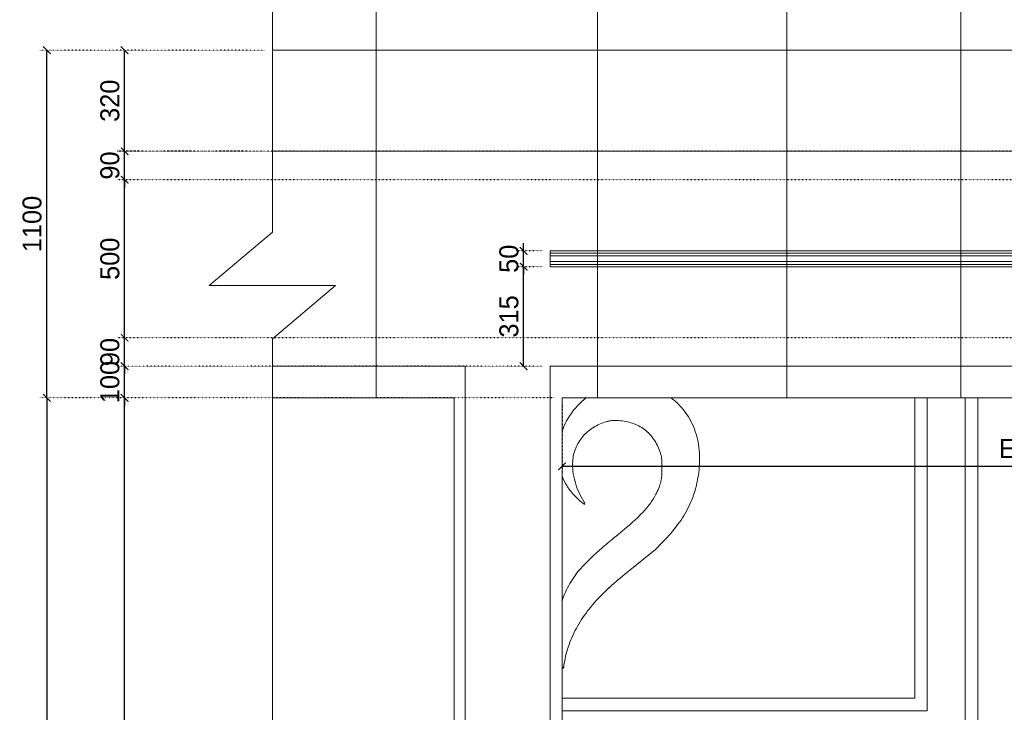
# Model space of a CAD drawing. Header units: millimetres. Extents: x 325 to 308333, y 120 to 24406.
# Tile 11 of 21: x 298902 to 302018, y 7190 to 9382. Entities that reach past the tile are written whole.
import ezdxf

# ---------------------------------------------------------------- set-up
doc = ezdxf.new("R2010")
doc.units = ezdxf.units.MM
doc.header["$LTSCALE"] = 2.5
doc.linetypes.add('DOT', pattern=[0.25, 0, -0.25])
for name, color, linetype, lineweight in [('Dimension', 40, 'Continuous', 0), ('ELEVATION 1', 143, 'Continuous', 18), ('ELEVATION 2', 41, 'Continuous', 15), ('ELEVATION 4', 35, 'Continuous', 9), ('ELEVATION 5', 156, 'Continuous', 5), ('HATCH LIGHT', 250, 'Continuous', 0), ('HATCH MEDIUM', 251, 'Continuous', 5)]:
    doc.layers.add(name, color=color, linetype=linetype, lineweight=lineweight)
doc.styles.get("Standard").update_dxf_attribs({"font": 'GOTHIC.TTF'})
doc.dimstyles.new('AJKD_30', dxfattribs={"dimscale": 30, "dimtxt": 2, "dimasz": 1, "dimexe": 0.8, "dimexo": 0.8, "dimgap": 0.5, "dimtad": 1, "dimdec": 0, "dimzin": 0, "dimdsep": 46, "dimtxsty": 'Standard', "dimblk": 'ARCHTICK', "dimcen": 0.125, "dimclrd": 251, "dimclre": 251, "dimclrt": 42, "dimadec": 0, "dimazin": 0, "dimtfac": 1, "dimtdec": 0, "dimtix": 1, "dimtmove": 1, "dimatfit": 3, "dimfxl": 0, "dimtolj": 1, "dimtzin": 0, "dimarcsym": 0})

# ---------------------------------------------------------------- blocks, each defined once
blk = doc.blocks.new('_ArchTick')
at = {"color": 0, "linetype": 'ByBlock', "const_width": 0.15}
blk.add_lwpolyline([(-0.5, -0.5), (0.5, 0.5)], dxfattribs=at)
blk = doc.blocks.new('*D111')
at = {"layer": 'Defpoints', "color": 0}
for p in [(300618.2, 8185.3), (298987.7, 5785.3), (300618.2, 5785.3)]:
    blk.add_point(p, dxfattribs=at)
at = {"layer": 'ELEVATION 1', "color": 251, "linetype": 'DOT', "lineweight": -2}
for p, q in [((300594.2, 8185.3), (298963.7, 8185.3)), ((300594.2, 5785.3), (298963.7, 5785.3))]:
    blk.add_line(p, q, dxfattribs=at)
at = {"layer": 'ELEVATION 1', "color": 251, "lineweight": -2}
blk.add_line((298987.7, 8185.3), (298987.7, 5785.3), dxfattribs=at)
at = {"layer": 'ELEVATION 1', "color": 251, "lineweight": -2, "xscale": 24, "yscale": 24, "zscale": 24}
for p, rotation in [((298987.7, 8185.3), 90), ((298987.7, 5785.3), 270)]:
    blk.add_blockref('_ArchTick', p, dxfattribs=dict(at, rotation=rotation))
at = {"layer": 'ELEVATION 1', "color": 42, "insert": (298941.1, 6985.3), "char_height": 60, "attachment_point": 5, "rotation": 90}
blk.add_mtext('\\A1;2400', dxfattribs=at)
blk = doc.blocks.new('*D112')
at = {"layer": 'Defpoints', "color": 0}
for p in [(299233.9, 8185.3), (300618.2, 8185.3), (300618.2, 5785.3)]:
    blk.add_point(p, dxfattribs=at)
at = {"layer": 'ELEVATION 1', "color": 251, "linetype": 'DOT', "lineweight": -2}
for p, q in [((300594.2, 8185.3), (299209.9, 8185.3)), ((300594.2, 5785.3), (299209.9, 5785.3))]:
    blk.add_line(p, q, dxfattribs=at)
at = {"layer": 'ELEVATION 1', "color": 251, "lineweight": -2}
blk.add_line((299233.9, 5785.3), (299233.9, 8185.3), dxfattribs=at)
at = {"layer": 'ELEVATION 1', "color": 251, "lineweight": -2, "xscale": 24, "yscale": 24, "zscale": 24}
for p, rotation in [((299233.9, 8185.3), 90), ((299233.9, 5785.3), 270)]:
    blk.add_blockref('_ArchTick', p, dxfattribs=dict(at, rotation=rotation))
at = {"layer": 'ELEVATION 1', "color": 42, "insert": (299187.4, 6985.3), "char_height": 60, "attachment_point": 5, "rotation": 90}
blk.add_mtext('\\A1;2400', dxfattribs=at)
blk = doc.blocks.new('*D113')
at = {"layer": 'Defpoints', "color": 0}
for p in [(299233.9, 8285.3), (300580.8, 8285.3), (300618.2, 8185.3)]:
    blk.add_point(p, dxfattribs=at)
at = {"layer": 'ELEVATION 1', "color": 251, "lineweight": -2}
for p, q in [((299233.9, 8285.3), (299233.9, 8309.3)), ((299233.9, 8185.3), (299233.9, 8285.3)), ((299233.9, 8185.3), (299233.9, 8161.3))]:
    blk.add_line(p, q, dxfattribs=at)
at = {"layer": 'ELEVATION 1', "color": 251, "linetype": 'DOT', "lineweight": -2}
for p, q in [((300556.8, 8285.3), (299209.9, 8285.3)), ((300594.2, 8185.3), (299209.9, 8185.3))]:
    blk.add_line(p, q, dxfattribs=at)
at = {"layer": 'ELEVATION 1', "color": 251, "lineweight": -2, "xscale": 24, "yscale": 24, "zscale": 24}
for p, rotation in [((299233.9, 8285.3), 270), ((299233.9, 8185.3), 90)]:
    blk.add_blockref('_ArchTick', p, dxfattribs=dict(at, rotation=rotation))
at = {"layer": 'ELEVATION 1', "color": 42, "insert": (299187.4, 8235.3), "char_height": 60, "attachment_point": 5, "rotation": 90}
blk.add_mtext('\\A1;100', dxfattribs=at)
blk = doc.blocks.new('*D114')
at = {"layer": 'Defpoints', "color": 0}
for p in [(299233.9, 8375.3), (302554.8, 8375.3), (300580.8, 8285.3)]:
    blk.add_point(p, dxfattribs=at)
at = {"layer": 'ELEVATION 1', "color": 251, "lineweight": -2}
for p, q in [((299233.9, 8375.3), (299233.9, 8399.3)), ((299233.9, 8285.3), (299233.9, 8375.3)), ((299233.9, 8285.3), (299233.9, 8261.3))]:
    blk.add_line(p, q, dxfattribs=at)
at = {"layer": 'ELEVATION 1', "color": 251, "linetype": 'DOT', "lineweight": -2}
for p, q in [((302530.8, 8375.3), (299209.9, 8375.3)), ((300556.8, 8285.3), (299209.9, 8285.3))]:
    blk.add_line(p, q, dxfattribs=at)
at = {"layer": 'ELEVATION 1', "color": 251, "lineweight": -2, "xscale": 24, "yscale": 24, "zscale": 24}
for p, rotation in [((299233.9, 8375.3), 270), ((299233.9, 8285.3), 90)]:
    blk.add_blockref('_ArchTick', p, dxfattribs=dict(at, rotation=rotation))
at = {"layer": 'ELEVATION 1', "color": 42, "insert": (299187.4, 8330.3), "char_height": 60, "attachment_point": 5, "rotation": 90}
blk.add_mtext('\\A1;90', dxfattribs=at)
blk = doc.blocks.new('*D115')
at = {"layer": 'Defpoints', "color": 0}
for p in [(299233.9, 8875.3), (302554.8, 8875.3), (302554.8, 8375.3)]:
    blk.add_point(p, dxfattribs=at)
at = {"layer": 'ELEVATION 1', "color": 251, "linetype": 'DOT', "lineweight": -2}
for p, q in [((302530.8, 8875.3), (299209.9, 8875.3)), ((302530.8, 8375.3), (299209.9, 8375.3))]:
    blk.add_line(p, q, dxfattribs=at)
at = {"layer": 'ELEVATION 1', "color": 251, "lineweight": -2}
blk.add_line((299233.9, 8375.3), (299233.9, 8875.3), dxfattribs=at)
at = {"layer": 'ELEVATION 1', "color": 251, "lineweight": -2, "xscale": 24, "yscale": 24, "zscale": 24}
for p, rotation in [((299233.9, 8875.3), 90), ((299233.9, 8375.3), 270)]:
    blk.add_blockref('_ArchTick', p, dxfattribs=dict(at, rotation=rotation))
at = {"layer": 'ELEVATION 1', "color": 42, "insert": (299187.4, 8625.3), "char_height": 60, "attachment_point": 5, "rotation": 90}
blk.add_mtext('\\A1;500', dxfattribs=at)
blk = doc.blocks.new('*D116')
at = {"layer": 'Defpoints', "color": 0}
for p in [(299233.9, 8965.3), (302554.8, 8965.3), (302554.8, 8875.3)]:
    blk.add_point(p, dxfattribs=at)
at = {"layer": 'ELEVATION 1', "color": 251, "lineweight": -2}
for p, q in [((299233.9, 8965.3), (299233.9, 8989.3)), ((299233.9, 8875.3), (299233.9, 8965.3)), ((299233.9, 8875.3), (299233.9, 8851.3))]:
    blk.add_line(p, q, dxfattribs=at)
at = {"layer": 'ELEVATION 1', "color": 251, "linetype": 'DOT', "lineweight": -2}
for p, q in [((302530.8, 8965.3), (299209.9, 8965.3)), ((302530.8, 8875.3), (299209.9, 8875.3))]:
    blk.add_line(p, q, dxfattribs=at)
at = {"layer": 'ELEVATION 1', "color": 251, "lineweight": -2, "xscale": 24, "yscale": 24, "zscale": 24}
for p, rotation in [((299233.9, 8965.3), 270), ((299233.9, 8875.3), 90)]:
    blk.add_blockref('_ArchTick', p, dxfattribs=dict(at, rotation=rotation))
at = {"layer": 'ELEVATION 1', "color": 42, "insert": (299187.4, 8920.3), "char_height": 60, "attachment_point": 5, "rotation": 90}
blk.add_mtext('\\A1;90', dxfattribs=at)
blk = doc.blocks.new('*D117')
at = {"layer": 'Defpoints', "color": 0}
for p in [(298987.7, 9285.3), (299701.8, 9285.3), (300618.2, 8185.3)]:
    blk.add_point(p, dxfattribs=at)
at = {"layer": 'ELEVATION 1', "color": 251, "linetype": 'DOT', "lineweight": -2}
for p, q in [((299677.8, 9285.3), (298963.7, 9285.3)), ((300594.2, 8185.3), (298963.7, 8185.3))]:
    blk.add_line(p, q, dxfattribs=at)
at = {"layer": 'ELEVATION 1', "color": 251, "lineweight": -2}
blk.add_line((298987.7, 8185.3), (298987.7, 9285.3), dxfattribs=at)
at = {"layer": 'ELEVATION 1', "color": 251, "lineweight": -2, "xscale": 24, "yscale": 24, "zscale": 24}
for p, rotation in [((298987.7, 9285.3), 90), ((298987.7, 8185.3), 270)]:
    blk.add_blockref('_ArchTick', p, dxfattribs=dict(at, rotation=rotation))
at = {"layer": 'ELEVATION 1', "color": 42, "insert": (298941.1, 8735.3), "char_height": 60, "attachment_point": 5, "rotation": 90}
blk.add_mtext('\\A1;1100', dxfattribs=at)
blk = doc.blocks.new('*D118')
at = {"layer": 'Defpoints', "color": 0}
for p in [(299233.9, 9285.3), (299701.8, 9285.3), (299701.8, 8965.3)]:
    blk.add_point(p, dxfattribs=at)
at = {"layer": 'ELEVATION 1', "color": 251, "linetype": 'DOT', "lineweight": -2}
for p, q in [((299677.8, 9285.3), (299209.9, 9285.3)), ((299677.8, 8965.3), (299209.9, 8965.3))]:
    blk.add_line(p, q, dxfattribs=at)
at = {"layer": 'ELEVATION 1', "color": 251, "lineweight": -2}
blk.add_line((299233.9, 8965.3), (299233.9, 9285.3), dxfattribs=at)
at = {"layer": 'ELEVATION 1', "color": 251, "lineweight": -2, "xscale": 24, "yscale": 24, "zscale": 24}
for p, rotation in [((299233.9, 9285.3), 90), ((299233.9, 8965.3), 270)]:
    blk.add_blockref('_ArchTick', p, dxfattribs=dict(at, rotation=rotation))
at = {"layer": 'ELEVATION 1', "color": 42, "insert": (299187.4, 9125.3), "char_height": 60, "attachment_point": 5, "rotation": 90}
blk.add_mtext('\\A1;320', dxfattribs=at)
blk = doc.blocks.new('*D119')
at = {"layer": 'Defpoints', "color": 0}
for p in [(300496.8, 8600.3), (300580.8, 8600.3), (300580.8, 8285.3)]:
    blk.add_point(p, dxfattribs=at)
at = {"layer": 'Dimension', "color": 251, "linetype": 'DOT', "lineweight": -2}
for p, q in [((300556.8, 8600.3), (300472.8, 8600.3)), ((300556.8, 8285.3), (300472.8, 8285.3))]:
    blk.add_line(p, q, dxfattribs=at)
at = {"layer": 'Dimension', "color": 251, "lineweight": -2}
blk.add_line((300496.8, 8285.3), (300496.8, 8600.3), dxfattribs=at)
at = {"layer": 'Dimension', "color": 251, "lineweight": -2, "xscale": 24, "yscale": 24, "zscale": 24}
for p, rotation in [((300496.8, 8600.3), 90), ((300496.8, 8285.3), 270)]:
    blk.add_blockref('_ArchTick', p, dxfattribs=dict(at, rotation=rotation))
at = {"layer": 'Dimension', "color": 42, "insert": (300450.3, 8442.8), "char_height": 60, "attachment_point": 5, "rotation": 90}
blk.add_mtext('\\A1;315', dxfattribs=at)
blk = doc.blocks.new('*D120')
at = {"layer": 'Defpoints', "color": 0}
for p in [(300496.8, 8650.3), (300580.8, 8650.3), (300580.8, 8600.3)]:
    blk.add_point(p, dxfattribs=at)
at = {"layer": 'Dimension', "color": 251, "lineweight": -2}
for p, q in [((300496.8, 8650.3), (300496.8, 8674.3)), ((300496.8, 8600.3), (300496.8, 8650.3)), ((300496.8, 8600.3), (300496.8, 8576.3))]:
    blk.add_line(p, q, dxfattribs=at)
at = {"layer": 'Dimension', "color": 251, "linetype": 'DOT', "lineweight": -2}
for p, q in [((300556.8, 8650.3), (300472.8, 8650.3)), ((300556.8, 8600.3), (300472.8, 8600.3))]:
    blk.add_line(p, q, dxfattribs=at)
at = {"layer": 'Dimension', "color": 251, "lineweight": -2, "xscale": 24, "yscale": 24, "zscale": 24}
for p, rotation in [((300496.8, 8650.3), 270), ((300496.8, 8600.3), 90)]:
    blk.add_blockref('_ArchTick', p, dxfattribs=dict(at, rotation=rotation))
at = {"layer": 'Dimension', "color": 42, "insert": (300450.3, 8625.3), "char_height": 60, "attachment_point": 5, "rotation": 90}
blk.add_mtext('\\A1;50', dxfattribs=at)
blk = doc.blocks.new('*D123')
at = {"layer": 'Defpoints', "color": 0}
for p in [(303654.8, 8285.3), (300618.2, 8185.3), (303654.8, 7968.6)]:
    blk.add_point(p, dxfattribs=at)
at = {"layer": 'ELEVATION 1', "color": 251, "linetype": 'DOT', "lineweight": -2}
for p, q in [((303654.8, 8261.3), (303654.8, 7944.6)), ((300618.2, 8161.3), (300618.2, 7944.6))]:
    blk.add_line(p, q, dxfattribs=at)
at = {"layer": 'ELEVATION 1', "color": 251, "lineweight": -2}
blk.add_line((300618.2, 7968.6), (303654.8, 7968.6), dxfattribs=at)
at = {"layer": 'ELEVATION 1', "color": 251, "lineweight": -2, "xscale": 24, "yscale": 24, "zscale": 24, "rotation": 180}
blk.add_blockref('_ArchTick', (300618.2, 7968.6), dxfattribs=at)
at = {"layer": 'ELEVATION 1', "color": 251, "lineweight": -2, "xscale": 24, "yscale": 24, "zscale": 24}
blk.add_blockref('_ArchTick', (303654.8, 7968.6), dxfattribs=at)
at = {"layer": 'ELEVATION 1', "color": 42, "insert": (302136.5, 8016.7), "char_height": 60, "attachment_point": 5}
blk.add_mtext('\\A1;EQUAL', dxfattribs=at)

msp = doc.modelspace()

# ---------------------------------------------------------------- linework, layer by layer
at = {"layer": 'ELEVATION 2'}
for p, q in [((299701.8, 9285.3), (307992, 9285.3)), ((299701.8, 8965.3), (307992, 8965.3)), ((299701.8, 8285.3), (300311.9, 8285.3)), ((300311.9, 6135.3), (300311.9, 8285.3)), ((300580.8, 8285.3), (300580.8, 6135.3)), ((300580.8, 8285.3), (306728.8, 8285.3)), ((300276.6, 8185.3), (299701.8, 8185.3)), ((300276.6, 8185.3), (300276.6, 5785.3)), ((306638.8, 8185.3), (300618.2, 8185.3)), ((300618.2, 8185.3), (300618.2, 5785.3))]:
    msp.add_line(p, q, dxfattribs=at)
at = {"layer": 'ELEVATION 4'}
msp.add_lwpolyline([(300580.8, 8600.3), (302454.8, 8600.3), (302454.8, 8650.3), (300580.8, 8650.3)], close=True, dxfattribs=at)
at = {"layer": 'ELEVATION 5'}
msp.add_arc((300832.5, 8011.3), 217.7, 43.1616, 53.0568, dxfattribs=at)
at = {"layer": 'HATCH LIGHT'}
for p, q in [((300030, 8185.3), (300030, 10710.3)), ((300730, 8185.3), (300730, 10710.3)), ((301330, 8185.3), (301330, 10710.3)), ((301880, 8185.3), (301880, 10710.3)), ((300580.8, 8643.3), (302454.8, 8643.3)), ((300580.8, 8634.3), (302454.8, 8634.3)), ((300580.8, 8616.3), (302454.8, 8616.3)), ((300580.8, 8607.3), (302454.8, 8607.3)), ((300914.2, 7705.8), (300937.3, 7729.3)), ((300821.9, 7631.4), (300914.2, 7705.8))]:
    msp.add_line(p, q, dxfattribs=at)
for points in [[(300618.2, 7035.3), (301934.3, 7035.3), (301934.3, 8185.3)], [(300618.2, 7075.3), (301894.3, 7075.3), (301894.3, 8185.3)], [(300618.2, 7195.3), (301774.3, 7195.3), (301774.3, 8185.3)], [(300618.2, 7235.3), (301734.3, 7235.3), (301734.3, 8185.3)]]:
    msp.add_lwpolyline(points, dxfattribs=at)
for centre, radius, start, end in [((300829.9, 8006.6), 223.8, 126.9943, 138.839), ((300830.9, 8005.6), 225.1, 138.839, 159.2775), ((300828.3, 8007.4), 223.4, 25.1085, 43.1617), ((300797.9, 7963.9), 151, 105.3414, 122.2626), ((300800.2, 7955.7), 159.6, 101.7002, 105.3414), ((300782.9, 8039.3), 74.3, 95.2486, 101.7003), ((300784.5, 8022.1), 91.5, 89.5787, 95.2487), ((300782.7, 7781.6), 332, 87.4053, 89.5786), ((300790.6, 7956.1), 157.3, 71.1279, 87.4053), ((300798.3, 7978.6), 133.6, 52.7259, 71.1279), ((300814.4, 8000.8), 238.8, 17.0447, 25.1086), ((300827.1, 8007.1), 221, 159.2775, 160.9093), ((300794.8, 7968.9), 145.2, 122.2625, 139.6901), ((300797.8, 7977.9), 134.4, 34.3884, 52.726), ((300790.6, 7972.4), 139.8, 139.69, 157.4841), ((300775.8, 7962.9), 161, 18.3714, 34.3884), ((300807.9, 7998.9), 245.5, 9.1475, 17.0448), ((300781.4, 7976.2), 129.8, 157.4841, 176.2932), ((300777.6, 7963.5), 159.1, 14.3204, 18.3714), ((300788.3, 7995.7), 265.4, 1.5666, 9.1475), ((300822.3, 7973.6), 170.7, 176.2932, 186.8497), ((300865.6, 7985.9), 68.3, 6.7003, 14.3204), ((300818.2, 7980.4), 116.1, 1.307, 6.7003), ((299990, 7961.5), 944.5, 0.1554, 1.307), ((300714.6, 7993.7), 339.2, 355.2594, 1.5665), ((300876.9, 7980.1), 225.7, 186.8497, 195.4135), ((300501.2, 7962.9), 433.2, 356.8385, 0.1554), ((300673.6, 7997.1), 380.3, 345.3049, 355.2594), ((300776.7, 7997.8), 169.7, 200.9298, 212.1252), ((300890.1, 7983.8), 239.4, 195.4134, 203.7358), ((300829.8, 7943.1), 103.9, 338.4104, 347.9032), ((300819.6, 7945.3), 114.3, 347.9032, 356.8384), ((300796.5, 8010.2), 193, 212.1252, 222.4996), ((300883.1, 7980.7), 231.8, 203.7357, 212.2631), ((300634.5, 8020.4), 313.9, 334.248, 338.4104), ((300730.8, 7982.1), 321.2, 334.0059, 345.3049), ((300833.9, 8044.5), 243.8, 222.4996, 226.0246), ((300844.9, 8055.9), 259.7, 226.0246, 229.3865), ((300915.5, 8138.3), 368.2, 229.3865, 231.4917), ((300640, 7827.2), 55.7, 28.5115, 32.2631), ((300668.8, 7842.9), 23, 21.2388, 28.5115), ((300654, 8031.1), 302.6, 316.4909, 324.0148), ((300736.5, 7971.2), 200.7, 324.0147, 334.2481), ((300690.3, 7855.2), 6.4, 231.4916, 270), ((300679.6, 7847.1), 11.4, 11.3726, 21.2388), ((300690.3, 7849.2), 0.442, 270, 11.3727), ((300489.2, 8187.5), 529.9, 311.0185, 316.4908), ((300703.8, 7995.2), 351.2, 323.2544, 334.006), ((299539.2, 9279.6), 1977.4, 308.9639, 311.0185), ((300548.7, 8111), 544.7, 315.5161, 323.2545), ((301639.3, 6683), 1362.3, 128.9639, 131.1543), ((301399.1, 6957.7), 997.3, 131.1543, 133.9215), ((301248.7, 7113.9), 780.5, 133.9215, 136.9488), ((300841, 7494.8), 222.5, 136.9488, 144.6545), ((300924.1, 7435.9), 324.4, 144.6544, 150.055), ((301596.8, 6661.9), 1240.7, 130.2976, 131.9514), ((303392.4, 4544.4), 4017.1, 129.7831, 130.2976), ((300916.5, 7440.2), 315.7, 150.0549, 155.5669), ((301148.8, 7160.3), 570.6, 131.9514, 134.9072), ((300908.3, 7444), 306.6, 155.5668, 161.1596), ((301118.8, 7190.4), 528.1, 134.9073, 142.6017), ((301034.5, 7254.8), 422, 142.6017, 151.7051), ((300993.1, 7277.1), 375, 151.7051, 161.3796), ((300926.8, 7299.5), 305, 161.3797, 172.6752), ((302368.6, 7705.5), 1788.6, 191.8616, 191.8996), ((300642.7, 7341.8), 24.8, 191.8996, 209.2326), ((300621.6, 7330), 0.598, 209.2325, 300.5177), ((300620.9, 7331.2), 1.93, 300.5178, 339.5644), ((300606.8, 7336.4), 17, 339.5644, 349.9491), ((300521.4, 7351.6), 103.8, 349.9492, 352.6752)]:
    msp.add_arc(centre, radius, start, end, dxfattribs=at)
at = {"layer": 'HATCH MEDIUM', "ltscale": 1.5}
msp.add_lwpolyline([(299701.8, 12645.5), (299701.8, 8709.4), (299501.8, 8540.8), (299901.8, 8540.8), (299701.8, 8372.1), (299701.8, 4325.8)], dxfattribs=at)

# ---------------------------------------------------------------- dimensions: what is measured, and where the dimension line sits
at = {"layer": 'Dimension'}
for base, p1, p2, picture, middle in [((300496.8, 8650.3), (300580.8, 8600.3), (300580.8, 8650.3), '*D120', (300450.3, 8625.3)), ((300496.8, 8600.3), (300580.8, 8285.3), (300580.8, 8600.3), '*D119', (300450.3, 8442.8))]:
    dim = msp.add_linear_dim(base=base, p1=p1, p2=p2, angle=90, dimstyle='AJKD_30', override={"dimasz": 0.8, "dimfxl": 10, "dimfxlon": 1}, dxfattribs=at)
    dim.commit()
    dim.dimension.update_dxf_attribs({"geometry": picture, "text_midpoint": middle})
at = {"layer": 'ELEVATION 1'}
for base, p1, p2, picture, middle in [((298987.7, 9285.3), (300618.2, 8185.3), (299701.8, 9285.3), '*D117', (298941.1, 8735.3)), ((299233.9, 9285.3), (299701.8, 8965.3), (299701.8, 9285.3), '*D118', (299187.4, 9125.3)), ((299233.9, 8965.3), (302554.8, 8875.3), (302554.8, 8965.3), '*D116', (299187.4, 8920.3)), ((299233.9, 8875.3), (302554.8, 8375.3), (302554.8, 8875.3), '*D115', (299187.4, 8625.3)), ((299233.9, 8375.3), (300580.8, 8285.3), (302554.8, 8375.3), '*D114', (299187.4, 8330.3)), ((299233.9, 8285.3), (300618.2, 8185.3), (300580.8, 8285.3), '*D113', (299187.4, 8235.3)), ((298987.7, 5785.3), (300618.2, 8185.3), (300618.2, 5785.3), '*D111', (298941.1, 6985.3)), ((299233.9, 8185.3), (300618.2, 5785.3), (300618.2, 8185.3), '*D112', (299187.4, 6985.3))]:
    dim = msp.add_linear_dim(base=base, p1=p1, p2=p2, angle=90, dimstyle='AJKD_30', override={"dimasz": 0.8}, dxfattribs=at)
    dim.commit()
    dim.dimension.update_dxf_attribs({"geometry": picture, "text_midpoint": middle})
dim = msp.add_linear_dim(base=(303654.8, 7968.6), p1=(300618.2, 8185.3), p2=(303654.8, 8285.3), text='EQUAL', dimstyle='AJKD_30', override={"dimasz": 0.8}, dxfattribs=at)
dim.commit()
dim.dimension.update_dxf_attribs({"geometry": '*D123', "text_midpoint": (302136.5, 8016.7)})

doc.saveas('drawing.dxf')
